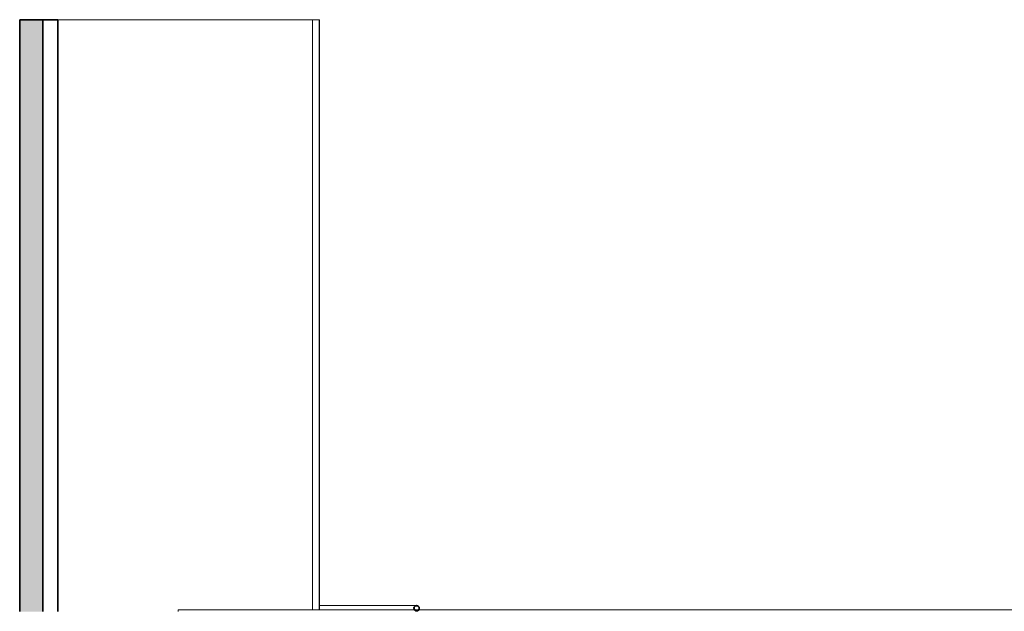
# Model space of a CAD drawing. Header units: metres. Extents: x -0.2 to 44.7, y -1.1 to 28.
# Tile 6 of 11: x -0.2 to 21.8, y 14.8 to 28. Entities that reach past the tile are written whole.
import ezdxf

# ---------------------------------------------------------------- set-up
doc = ezdxf.new("R2010")
doc.units = ezdxf.units.M
doc.layers.add('AV-SRAFY', color=7, linetype='Continuous', lineweight=35)
doc.layers.add('AV-STAVBA', color=7, linetype='Continuous', lineweight=18)

# ---------------------------------------------------------------- blocks, each defined once
blk = doc.blocks.new('GM_Dešťový svod_01 - GM_Dešťový svod_01-1503299-3NP')
at = {"layer": 'AV-STAVBA', "color": 254, "true_color": 0xcccccc}
blk.add_line((8.646, 14.883), (6.47, 14.883), dxfattribs=at)
at = {"layer": 'AV-STAVBA', "color": 254, "lineweight": 35, "true_color": 0xcccccc}
for radius, start, end in [(0.06, 0, 180), (0.06, 180, 0), (0.058, 0, 180), (0.058, 180, 0)]:
    blk.add_arc((8.646, 14.823), radius, start, end, dxfattribs=at)
at = {"layer": 'AV-STAVBA', "color": 254, "true_color": 0xcccccc}
for points, knots in [([(8.591, 14.847), (8.59, 14.844), (8.587, 14.837), (8.586, 14.828), (8.586, 14.823)], [0.8702188, 0.8702188, 0.8702188, 0.8702188, 0.9166667, 1, 1, 1, 1]), ([(8.586, 14.823), (8.586, 14.818), (8.587, 14.81), (8.59, 14.802), (8.591, 14.799)], [0, 0, 0, 0, 0.0833333, 0.1297812, 0.1297812, 0.1297812, 0.1297812]), ([(8.607, 14.869), (8.606, 14.868), (8.603, 14.865), (8.598, 14.86), (8.595, 14.855), (8.593, 14.851), (8.593, 14.851)], [0.7250892, 0.7250892, 0.7250892, 0.7250892, 0.75, 0.7916667, 0.8333333, 0.8493649, 0.8493649, 0.8493649, 0.8493649]), ([(8.593, 14.796), (8.593, 14.795), (8.595, 14.793), (8.596, 14.79), (8.597, 14.789)], [0.15063513, 0.15063513, 0.15063513, 0.15063513, 0.16666667, 0.19494079, 0.19494079, 0.19494079, 0.19494079]), ([(8.608, 14.867), (8.609, 14.868), (8.61, 14.869), (8.612, 14.87), (8.612, 14.87)], [0.27491083, 0.27491083, 0.27491083, 0.27491083, 0.29166667, 0.29851886, 0.29851886, 0.29851886, 0.29851886]), ([(8.632, 14.882), (8.632, 14.881), (8.63, 14.881), (8.627, 14.88), (8.622, 14.878), (8.616, 14.876), (8.612, 14.873), (8.611, 14.872)], [0.5747034, 0.5747034, 0.5747034, 0.5747034, 0.5833333, 0.6041667, 0.625, 0.6666667, 0.7014811, 0.7014811, 0.7014811, 0.7014811]), ([(8.658, 14.882), (8.656, 14.882), (8.653, 14.883), (8.647, 14.883), (8.642, 14.883), (8.638, 14.883), (8.636, 14.882), (8.635, 14.882)], [0.4386826, 0.4386826, 0.4386826, 0.4386826, 0.4583333, 0.5, 0.5208333, 0.5416667, 0.5613174, 0.5613174, 0.5613174, 0.5613174]), ([(8.682, 14.872), (8.68, 14.873), (8.676, 14.876), (8.669, 14.879), (8.664, 14.881), (8.661, 14.881), (8.66, 14.882)], [0.2985189, 0.2985189, 0.2985189, 0.2985189, 0.3333333, 0.375, 0.4166667, 0.4244677, 0.4244677, 0.4244677, 0.4244677]), ([(8.68, 14.87), (8.681, 14.87), (8.682, 14.869), (8.683, 14.868), (8.684, 14.867)], [0.70148114, 0.70148114, 0.70148114, 0.70148114, 0.70833333, 0.72508917, 0.72508917, 0.72508917, 0.72508917]), ([(8.7, 14.851), (8.699, 14.851), (8.697, 14.855), (8.694, 14.86), (8.689, 14.865), (8.686, 14.868), (8.685, 14.869)], [0.1506351, 0.1506351, 0.1506351, 0.1506351, 0.1666667, 0.2083333, 0.25, 0.2749108, 0.2749108, 0.2749108, 0.2749108]), ([(8.695, 14.789), (8.696, 14.79), (8.698, 14.793), (8.699, 14.795), (8.7, 14.796)], [0.80505921, 0.80505921, 0.80505921, 0.80505921, 0.83333333, 0.84936487, 0.84936487, 0.84936487, 0.84936487]), ([(8.706, 14.823), (8.706, 14.828), (8.705, 14.837), (8.702, 14.844), (8.701, 14.847)], [0, 0, 0, 0, 0.0833333, 0.1297812, 0.1297812, 0.1297812, 0.1297812]), ([(8.701, 14.799), (8.702, 14.802), (8.705, 14.81), (8.706, 14.818), (8.706, 14.823)], [0.8702188, 0.8702188, 0.8702188, 0.8702188, 0.9166667, 1, 1, 1, 1])]:
    blk.add_open_spline(points, degree=3, knots=knots, dxfattribs=at)
for points in [[(8.593, 14.846), (8.593, 14.847), (8.594, 14.849), (8.595, 14.85)], [(8.595, 14.797), (8.594, 14.798), (8.593, 14.799), (8.593, 14.8)], [(8.633, 14.88), (8.633, 14.88), (8.634, 14.88), (8.635, 14.88)], [(8.657, 14.88), (8.658, 14.88), (8.659, 14.88), (8.66, 14.88)], [(8.698, 14.85), (8.698, 14.849), (8.699, 14.847), (8.699, 14.846)], [(8.699, 14.8), (8.699, 14.799), (8.698, 14.798), (8.698, 14.797)]]:
    blk.add_open_spline(points, degree=3, dxfattribs=at)
blk = doc.blocks.new('Řísma 2NP_ vnitroblok - Řísma 2NP_ vnitroblok-1646675-3NP')
at = {"layer": 'AV-STAVBA', "color": 254, "true_color": 0xcccccc}
for p, q in [((3.31, 14.748), (3.31, 14.789)), ((3.31, 14.789), (8.599, 14.789)), ((8.601, 14.789), (8.691, 14.789)), ((8.694, 14.789), (25.132, 14.789))]:
    blk.add_line(p, q, dxfattribs=at)
blk = doc.blocks.new('D0089 - 1514 - OÚPSŘ_Benešova_rvt-1-3NP')
at = {"layer": 'AV-SRAFY', "lineweight": 18, "true_color": 0xcccccc}
blk.add_hatch(color=254, dxfattribs=at).paths.add_polyline_path([(0.279, 14.748), (0.279, 27.996), (-0.235, 27.996), (-0.235, 14.748), (0.225, 14.748)])
at = {"layer": 'AV-STAVBA', "color": 254, "lineweight": 35, "true_color": 0xcccccc}
for p, q in [((0.279, 27.996), (-0.235, 27.996)), ((-0.235, 27.996), (-0.235, 14.748)), ((0.279, 14.748), (0.279, 27.996)), ((0.279, 27.996), (0.279, 14.748)), ((0.615, 27.996), (0.279, 27.996)), ((0.615, 14.748), (0.615, 27.996))]:
    blk.add_line(p, q, dxfattribs=at)
at = {"layer": 'AV-STAVBA', "color": 254, "true_color": 0xcccccc}
for p, q in [((6.315, 27.996), (0.615, 27.996)), ((6.315, 14.789), (6.315, 27.996)), ((6.315, 27.996), (6.465, 27.996)), ((6.465, 27.996), (6.465, 14.789)), ((6.47, 27.996), (6.465, 27.996)), ((6.47, 14.789), (6.47, 27.996)), ((6.47, 14.789), (6.47, 27.996))]:
    blk.add_line(p, q, dxfattribs=at)
at = {"layer": 'AV-STAVBA', "color": 254, "lineweight": 18, "true_color": 0xcccccc}
for name in ['Řísma 2NP_ vnitroblok - Řísma 2NP_ vnitroblok-1646675-3NP', 'GM_Dešťový svod_01 - GM_Dešťový svod_01-1503299-3NP']:
    blk.add_blockref(name, (0, 0), dxfattribs=at)

msp = doc.modelspace()

# ---------------------------------------------------------------- block references
at = {"lineweight": 5}
msp.add_blockref('D0089 - 1514 - OÚPSŘ_Benešova_rvt-1-3NP', (0, 0), dxfattribs=at)

doc.saveas('drawing.dxf')
